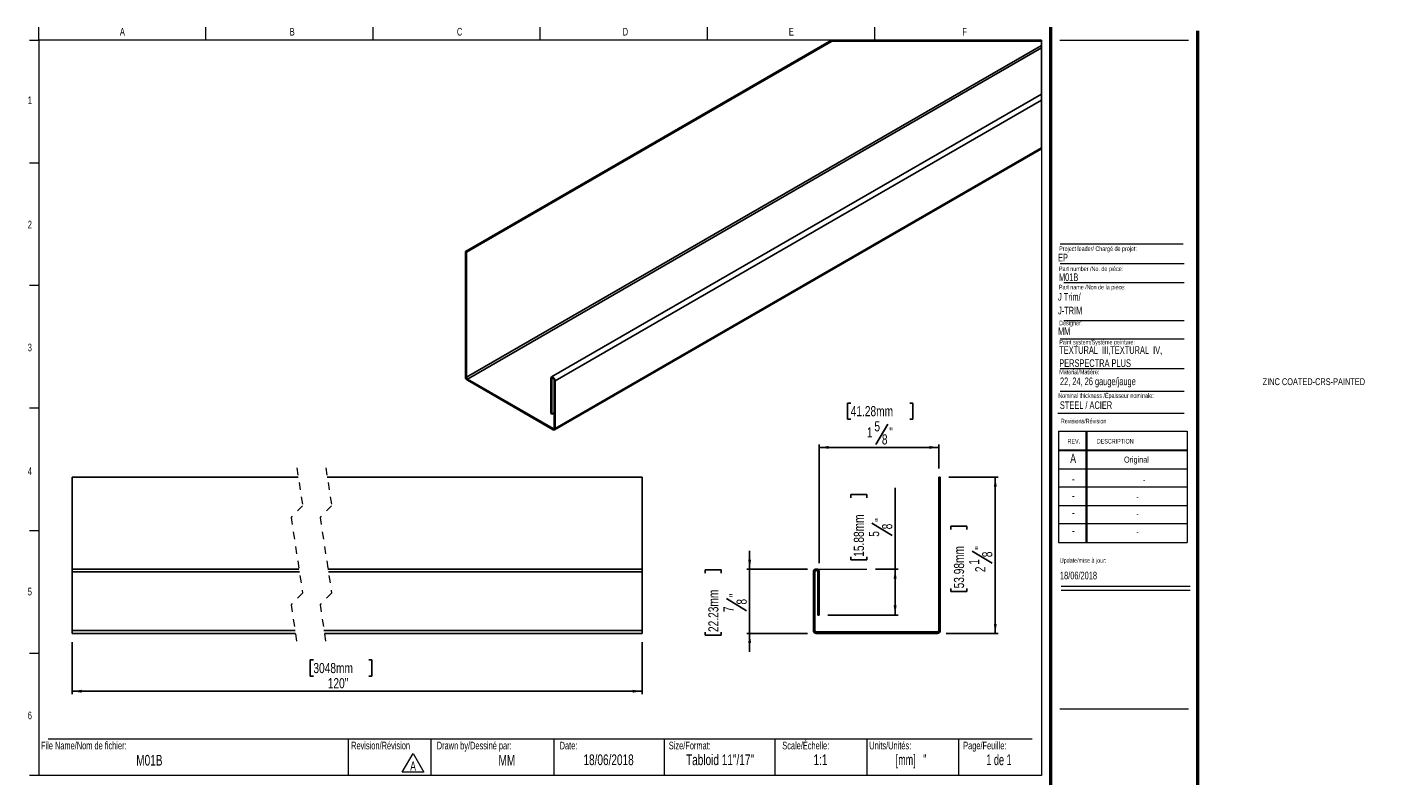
# Model space of a CAD drawing. Header units: inches. Extents: x 0.5 to 41.4, y 0.4 to 26.8.
import ezdxf

# ---------------------------------------------------------------- set-up
doc = ezdxf.new("R2010")
doc.units = ezdxf.units.IN
doc.header["$MEASUREMENT"] = 0
doc.linetypes.add('HIDDEN', pattern=[0.075, 0.05, -0.025])
doc.layers.add('FORMAT', color=7, linetype='Continuous')
doc.styles.add('SLDTEXTSTYLE0', font='TXT', dxfattribs={"width": 0.7})
doc.styles.add('SLDTEXTSTYLE1', font='TXT', dxfattribs={"width": 0.633333})
doc.styles.add('SLDTEXTSTYLE2', font='TXT', dxfattribs={"width": 0.625})
doc.styles.add('SLDTEXTSTYLE3', font='TXT', dxfattribs={"width": 0.75})
doc.dimstyles.new('SLDDIMSTYLE0', dxfattribs={"dimtxt": 0.137795, "dimasz": 0.13, "dimexe": 0, "dimexo": 0.0625, "dimgap": 0.034449, "dimtad": 1, "dimdec": 6, "dimrnd": 1e-09, "dimzin": 12, "dimdsep": 46, "dimlunit": 5, "dimtxsty": 'SLDTEXTSTYLE3', "dimsah": 1, "dimcen": 0.09, "dimadec": 0, "dimazin": 3, "dimtfac": 1, "dimtdec": 1, "dimtmove": 0, "dimatfit": 0, "dimfxl": 1, "dimfrac": 2, "dimtolj": 1, "dimtzin": 12, "dimarcsym": 0})
doc.dimstyles.new('SLDDIMSTYLE1', dxfattribs={"dimtxt": 0.137795, "dimasz": 0.13, "dimexe": 0, "dimexo": 0.0625, "dimgap": 0.034449, "dimtad": 1, "dimdec": 6, "dimrnd": 1e-09, "dimzin": 12, "dimdsep": 46, "dimlunit": 5, "dimtxsty": 'SLDTEXTSTYLE3', "dimsah": 1, "dimcen": 0.09, "dimadec": 0, "dimazin": 3, "dimtfac": 1, "dimtdec": 1, "dimtofl": 0, "dimtmove": 0, "dimatfit": 3, "dimfxl": 1, "dimfrac": 2, "dimtolj": 1, "dimtzin": 12, "dimarcsym": 0})
doc.dimstyles.new('SLDDIMSTYLE2', dxfattribs={"dimtxt": 0.137795, "dimasz": 0.13, "dimexe": 0, "dimexo": 0.0625, "dimgap": 0.034449, "dimtad": 1, "dimdec": 1, "dimrnd": 1e-09, "dimzin": 12, "dimdsep": 46, "dimlunit": 5, "dimtxsty": 'SLDTEXTSTYLE3', "dimsah": 1, "dimcen": 0.09, "dimadec": 0, "dimazin": 3, "dimtfac": 1, "dimtdec": 1, "dimtofl": 0, "dimtmove": 0, "dimatfit": 3, "dimfxl": 1, "dimfrac": 2, "dimtolj": 1, "dimtzin": 12, "dimarcsym": 0})

# ---------------------------------------------------------------- blocks, each defined once
blk = doc.blocks.new('SW_NOTE_0')
at = {"color": 0, "linetype": 'Continuous', "lineweight": 0}
for p, q in [((-0.098, 0.015), (0.049, 0.269)), ((0.049, 0.269), (0.196, 0.015)), ((0.196, 0.015), (-0.098, 0.015))]:
    blk.add_line(p, q, dxfattribs=at)
at = {"color": 0, "linetype": 'Continuous', "lineweight": 0, "insert": (0.049, 0.161), "char_height": 0.125, "attachment_point": 2, "style": 'SLDTEXTSTYLE0'}
blk.add_mtext('A', dxfattribs=at)
blk = doc.blocks.new('SW_NOTE_1')
at = {"layer": 'FORMAT', "color": 0, "char_height": 0.10417, "attachment_point": 1, "style": 'SLDTEXTSTYLE0'}
for s, insert in [('TEXTURAL  III,TEXTURAL  IV,', (0, 0.134)), ('PERSPECTRA PLUS', (0, -0.044))]:
    blk.add_mtext(s, dxfattribs=dict(at, insert=insert))
blk = doc.blocks.new('_D')
at = {"layer": 'FORMAT'}
for p, q in [((10.286, 3.326), (10.286, 3.576)), ((11.074, 3.326), (10.246, 3.326)), ((10.286, 3.326), (10.286, 2.451)), ((9.682, 3.272), (9.682, 3.314)), ((9.682, 3.314), (9.901, 3.314)), ((9.901, 3.314), (9.901, 3.272)), ((9.97, 2.925), (10.245, 2.76)), ((9.682, 2.47), (9.682, 2.428)), ((9.682, 2.428), (9.901, 2.428)), ((9.901, 2.428), (9.901, 2.47)), ((11.073, 2.451), (10.246, 2.451)), ((10.286, 2.451), (10.286, 2.201))]:
    blk.add_line(p, q, dxfattribs=at)
for points in [[(10.286, 3.326), (10.306, 3.456), (10.266, 3.456)], [(10.286, 2.451), (10.266, 2.321), (10.306, 2.321)]]:
    blk.add_solid(points, dxfattribs=at)
at = {"layer": 'FORMAT', "attachment_point": 1, "rotation": 90, "style": 'SLDTEXTSTYLE3'}
for s, insert, char_height in [('22.23mm', (9.724, 2.47), 0.1378), ('"', (10.01, 2.944), 0.138), ('7', (9.93, 2.741), 0.138), ('8', (10.108, 2.843), 0.138)]:
    blk.add_mtext(s, dxfattribs=dict(at, insert=insert, char_height=char_height))
blk = doc.blocks.new('_D_1')
at = {"layer": 'FORMAT'}
for p, q in [((12.263, 3.326), (12.263, 4.431)), ((11.66, 4.296), (11.66, 4.338)), ((11.66, 4.338), (11.879, 4.338)), ((11.879, 4.338), (11.879, 4.296)), ((11.947, 3.949), (12.223, 3.784)), ((11.66, 3.493), (11.66, 3.451)), ((11.66, 3.451), (11.879, 3.451)), ((11.879, 3.451), (11.879, 3.493)), ((11.997, 3.326), (12.303, 3.326)), ((12.263, 2.701), (12.263, 3.326)), ((11.35, 2.701), (12.303, 2.701))]:
    blk.add_line(p, q, dxfattribs=at)
for points in [[(12.263, 3.326), (12.243, 3.196), (12.283, 3.196)], [(12.263, 2.701), (12.283, 2.831), (12.243, 2.831)]]:
    blk.add_solid(points, dxfattribs=at)
at = {"layer": 'FORMAT', "attachment_point": 1, "rotation": 90, "style": 'SLDTEXTSTYLE3'}
for s, insert, char_height in [('15.88mm', (11.701, 3.493), 0.1378), ('"', (11.988, 3.968), 0.138), ('8', (12.086, 3.866), 0.138), ('5', (11.908, 3.765), 0.138)]:
    blk.add_mtext(s, dxfattribs=dict(at, insert=insert, char_height=char_height))
blk = doc.blocks.new('_D_2')
at = {"layer": 'FORMAT'}
for p, q in [((12.995, 4.576), (13.663, 4.576)), ((13.624, 4.576), (13.624, 2.451)), ((13.021, 3.866), (13.021, 3.908)), ((13.021, 3.908), (13.239, 3.908)), ((13.239, 3.908), (13.239, 3.866)), ((13.308, 3.57), (13.583, 3.405)), ((13.021, 3.063), (13.021, 3.021)), ((13.021, 3.021), (13.239, 3.021)), ((13.239, 3.021), (13.239, 3.063)), ((12.956, 2.451), (13.663, 2.451))]:
    blk.add_line(p, q, dxfattribs=at)
for points in [[(13.624, 4.576), (13.604, 4.446), (13.644, 4.446)], [(13.624, 2.451), (13.644, 2.581), (13.604, 2.581)]]:
    blk.add_solid(points, dxfattribs=at)
at = {"layer": 'FORMAT', "attachment_point": 1, "rotation": 90, "style": 'SLDTEXTSTYLE3'}
for s, insert, char_height in [('53.98mm', (13.062, 3.063), 0.1378), ('"', (13.348, 3.589), 0.138), ('8', (13.446, 3.487), 0.138), ('1', (13.268, 3.385), 0.138), ('2', (13.351, 3.284), 0.138)]:
    blk.add_mtext(s, dxfattribs=dict(at, insert=insert, char_height=char_height))
blk = doc.blocks.new('_D_3')
at = {"layer": 'FORMAT'}
for p, q in [((11.659, 5.583), (11.617, 5.583)), ((11.617, 5.583), (11.617, 5.364)), ((12.461, 5.583), (12.503, 5.583)), ((12.503, 5.583), (12.503, 5.364)), ((11.617, 5.364), (11.659, 5.364)), ((12.503, 5.364), (12.461, 5.364)), ((12.165, 5.296), (12, 5.02)), ((11.232, 3.404), (11.232, 5.019)), ((12.857, 4.695), (12.857, 5.019)), ((11.232, 4.98), (12.857, 4.98))]:
    blk.add_line(p, q, dxfattribs=at)
for points in [[(11.232, 4.98), (11.362, 4.96), (11.362, 5)], [(12.857, 4.98), (12.727, 5), (12.727, 4.96)]]:
    blk.add_solid(points, dxfattribs=at)
at = {"layer": 'FORMAT', "attachment_point": 1, "style": 'SLDTEXTSTYLE3'}
for s, insert, char_height in [('41.28mm', (11.659, 5.542), 0.1378), ('1', (11.879, 5.253), 0.138), ('5', (11.981, 5.336), 0.138), ('"', (12.184, 5.255), 0.138), ('8', (12.083, 5.158), 0.138)]:
    blk.add_mtext(s, dxfattribs=dict(at, insert=insert, char_height=char_height))
blk = doc.blocks.new('_D_4')
at = {"layer": 'FORMAT'}
for p, q in [((1.077, 2.333), (1.077, 1.626)), ((8.825, 2.333), (8.825, 1.626)), ((4.357, 2.09), (4.315, 2.09)), ((4.315, 2.09), (4.315, 1.872)), ((5.109, 2.09), (5.151, 2.09)), ((5.151, 2.09), (5.151, 1.872)), ((4.315, 1.872), (4.357, 1.872)), ((5.151, 1.872), (5.109, 1.872)), ((1.077, 1.665), (8.825, 1.665))]:
    blk.add_line(p, q, dxfattribs=at)
for points in [[(1.077, 1.665), (1.207, 1.645), (1.207, 1.685)], [(8.825, 1.665), (8.695, 1.685), (8.695, 1.645)]]:
    blk.add_solid(points, dxfattribs=at)
at = {"layer": 'FORMAT', "char_height": 0.1378, "attachment_point": 1, "style": 'SLDTEXTSTYLE3'}
for s, insert in [('3048mm', (4.357, 2.049)), ('120"', (4.552, 1.843))]:
    blk.add_mtext(s, dxfattribs=dict(at, insert=insert))

msp = doc.modelspace()

# ---------------------------------------------------------------- linework, layer by layer
at = {"color": 7, "linetype": 'Continuous', "lineweight": 18}
for p, q in [((0.6262516, 10.5170732), (0.6262516, 10.6939449)), ((2.8970849, 10.5170732), (2.8970849, 10.6939449)), ((5.1679183, 10.5170732), (5.1679183, 10.6939449)), ((7.4387516, 10.5170732), (7.4387516, 10.6939449)), ((9.7095849, 10.6939449), (9.7095849, 10.5170732)), ((11.9804183, 10.6939449), (11.9804183, 10.5170732)), ((0.5012516, 10.5170732), (0.6262516, 10.5170732)), ((14.2512516, 10.5170732), (0.6262516, 10.5170732)), ((0.6262516, 10.5170732), (0.6262516, 0.5170732)), ((14.2512516, 10.5170732), (14.2512516, 0.5170732)), ((14.5012516, 10.5170732), (16.2512516, 10.5170732)), ((0.5012516, 8.8504065), (0.6262516, 8.8504065)), ((14.5052809, 7.4796461), (16.192868, 7.4796461)), ((14.5578273, 7.2228331), (16.192868, 7.2228331)), ((0.5012516, 7.1837398), (0.6262516, 7.1837398)), ((14.5578273, 6.7072972), (16.192868, 6.7072972)), ((14.5052809, 6.4574028), (16.192868, 6.4574028)), ((14.5052809, 6.0531641), (16.192868, 6.0531641)), ((14.5052809, 5.7453132), (16.192868, 5.7453132)), ((0.5012516, 5.5170732), (0.6262516, 5.5170732)), ((14.4754278, 5.446808), (16.192868, 5.446808)), ((14.4811999, 5.1987495), (16.2311999, 5.1987495)), ((14.4811999, 5.1987495), (14.4811999, 3.6887495)), ((14.8561999, 5.1987495), (14.8561999, 3.6887495)), ((14.8661999, 5.1987495), (14.8661999, 3.6887495)), ((16.2311999, 5.1987495), (16.2311999, 3.6887495)), ((14.4811999, 4.9487495), (16.2311999, 4.9487495)), ((14.4811999, 4.9387495), (16.2311999, 4.9387495)), ((14.4811999, 4.6887495), (16.2311999, 4.6887495)), ((16.2311999, 4.4387495), (14.4811999, 4.4387495)), ((14.4811999, 4.1887495), (16.2311999, 4.1887495)), ((16.2311999, 3.9387495), (14.4811999, 3.9387495)), ((0.5012516, 3.8504065), (0.6262516, 3.8504065)), ((14.4811999, 3.6887495), (16.2311999, 3.6887495)), ((14.5215385, 3.094666), (16.2715385, 3.094666)), ((14.5215385, 3.0386495), (16.2715385, 3.0386495)), ((0.5012516, 2.1837398), (0.6262516, 2.1837398)), ((0.7512516, 1.0170732), (14.1262516, 1.0170732)), ((4.8316802, 1.0170732), (4.8316802, 0.5170732)), ((5.9539324, 1.0170732), (5.9539324, 0.5170732)), ((7.6262516, 1.0170732), (7.6262516, 0.5170732)), ((9.1262516, 1.0170732), (9.1262516, 0.5170732)), ((10.6262516, 1.0170732), (10.6262516, 0.5170732)), ((11.8762516, 1.0170732), (11.8762516, 0.5170732)), ((13.1262516, 1.0170732), (13.1262516, 0.5170732)), ((0.6262516, 0.5170732), (0.5012516, 0.5170732)), ((14.2512516, 0.5170732), (0.6262516, 0.5170732))]:
    msp.add_line(p, q, dxfattribs=at)
at = {"color": 7, "linetype": 'Continuous', "lineweight": 50}
for p, q in [((14.3762516, 10.6939449), (14.3762516, 0.3920732)), ((16.3762516, 0.3920732), (16.3762516, 10.6420732))]:
    msp.add_line(p, q, dxfattribs=at)
at = {"color": 7, "linetype": 'Continuous', "lineweight": 25}
for p, q in [((6.4222787, 7.6444346), (11.3686711, 10.4999265)), ((6.4364195, 7.6362683), (11.3969574, 10.4999265)), ((6.4364195, 5.9332674), (14.2520856, 10.4451536)), ((6.4501192, 5.9095428), (14.2520856, 10.4135209)), ((14.2520856, 9.7816108), (7.5937869, 5.9378574)), ((7.6422591, 5.8866866), (14.2520856, 9.7024563)), ((7.6422591, 5.2371508), (14.2520856, 9.0529205)), ((7.6341068, 5.2191263), (14.2520856, 9.0396033)), ((6.4222787, 7.6444346), (6.4222787, 5.9414313)), ((6.4222787, 7.6444346), (6.4364195, 7.6362683)), ((6.4364195, 7.6362683), (6.4364195, 5.9332674)), ((6.4501192, 5.9095428), (7.6144232, 5.2374066)), ((7.5854704, 5.9194715), (7.5854704, 5.4419233)), ((7.5996112, 5.9113075), (7.5996112, 5.4337593)), ((6.4501192, 5.8932126), (7.6144232, 5.221074)), ((7.6281182, 5.2453148), (7.6281182, 5.8948505)), ((7.6422591, 5.2371508), (7.6422591, 5.8866866)), ((7.5996112, 5.4337593), (7.5854704, 5.4419233)), ((7.5996112, 5.4337593), (7.6281182, 5.4502163)), ((1.076986, 4.5764351), (4.1516001, 4.5764351)), ((1.076986, 4.5764351), (1.076986, 3.3264351)), ((4.5452981, 4.5764351), (8.824799, 4.5764351)), ((8.824799, 4.5764351), (8.824799, 3.3264351)), ((12.8769797, 4.5764351), (12.8569797, 4.5764351)), ((12.8569797, 4.5764351), (12.8569797, 2.4908052)), ((12.8769797, 4.5764351), (12.8769797, 2.4908052)), ((4.1611556, 3.3264351), (1.076986, 3.3264351)), ((1.076986, 3.2862776), (1.076986, 3.3264351)), ((8.824799, 3.3264351), (4.5548537, 3.3264351)), ((8.824799, 3.2862776), (8.824799, 3.3264351)), ((1.076986, 2.4908051), (1.076986, 3.2862776)), ((1.076986, 3.2862776), (4.1672944, 3.2862776)), ((4.5609925, 3.2862776), (8.824799, 3.2862776)), ((8.824799, 2.4908051), (8.824799, 3.2862776)), ((11.1516648, 2.4908052), (11.1516648, 3.2862776)), ((11.1716648, 2.4908052), (11.1716648, 3.2862776)), ((11.2119797, 3.2862776), (11.2119797, 2.7014351)), ((11.2319797, 3.2862776), (11.2319797, 2.7014351)), ((11.2119797, 2.7014351), (11.2319797, 2.7014351)), ((1.076986, 2.4514351), (1.076986, 2.4908051)), ((1.076986, 2.4908051), (4.1073566, 2.4908051)), ((1.076986, 2.4514351), (4.1133733, 2.4514351)), ((4.5010593, 2.4908051), (8.824799, 2.4908051)), ((4.5070761, 2.4514351), (8.824799, 2.4514351)), ((8.824799, 2.4514351), (8.824799, 2.4908051)), ((12.8376097, 2.4714351), (11.1910349, 2.4714351)), ((12.8376097, 2.4514351), (11.1910349, 2.4514351))]:
    msp.add_line(p, q, dxfattribs=at)
at = {"color": 8, "linetype": 'Continuous', "lineweight": 25}
for p, q in [((7.5996112, 5.9113075), (7.6138647, 5.9195372)), ((7.6144232, 5.2374066), (7.6281182, 5.2453124))]:
    msp.add_line(p, q, dxfattribs=at)
at = {"color": 7, "linetype": 'HIDDEN', "lineweight": 18}
for p, q in [((4.132487, 4.7014351), (4.2112272, 4.1864252)), ((4.5261878, 4.7014351), (4.6049279, 4.1864252)), ((4.2112272, 4.1864252), (4.0537468, 4.0289449)), ((4.6049279, 4.1864252), (4.4474476, 4.0289449)), ((4.0537468, 4.0289449), (4.2112272, 2.9989252)), ((4.4474476, 4.0289449), (4.6049279, 2.9989252)), ((4.2112272, 2.9989252), (4.0537468, 2.8414449)), ((4.6049279, 2.9989252), (4.4474476, 2.8414449)), ((4.0537468, 2.8414449), (4.132487, 2.3264351)), ((4.4474476, 2.8414449), (4.5261878, 2.3264351))]:
    msp.add_line(p, q, dxfattribs=at)
at = {"color": 7, "linetype": 'Continuous', "lineweight": 18, "flags": 128}
msp.add_lwpolyline([(14.2520856, 9.0396033), (14.2520856, 9.0529205), (14.2520856, 9.7024563), (14.2520856, 9.7816108), (14.2520856, 10.4135209), (14.2520856, 10.4451536), (14.2520856, 10.4999265), (11.3969574, 10.4999265), (11.3686711, 10.4999265)], dxfattribs=at)
at = {"color": 7, "linetype": 'Continuous', "lineweight": 25, "flags": 128}
for points in [[(7.6422591, 5.8866866), (7.6401002, 5.9004825), (7.6339426, 5.9146749), (7.6247297, 5.9271004), (7.6138647, 5.9358698), (7.6029998, 5.9396455), (7.5937869, 5.9378574), (7.5876293, 5.9307729), (7.5854704, 5.9194715)], [(7.6281182, 5.8948505), (7.6270341, 5.9017755), (7.6239412, 5.9088999), (7.6193183, 5.9151372), (7.6138647, 5.9195395), (7.6084111, 5.9214356), (7.6037836, 5.9205369), (7.6006954, 5.9169793), (7.5996112, 5.9113075)]]:
    msp.add_lwpolyline(points, dxfattribs=at)
at = {"color": 7, "linetype": 'Continuous', "lineweight": 25}
for centre, radius, start, end in [((6.4827089, 5.9441759), 0.0604925, 182.60039431, 237.4021431), ((6.4661578, 5.934622), 0.0297691, 182.6080686, 237.40033651), ((7.6197704, 5.2439589), 0.0084572, 230.78285723, 9.22574014), ((7.62529, 5.2343952), 0.0171913, 230.79421123, 9.22369105), ((11.1918223, 3.2862776), 0.0401575, 0, 180), ((11.1918223, 3.2862776), 0.0201575, 0, 180), ((11.1910349, 2.4908052), 0.0393701, 180, 270), ((11.1910349, 2.4908052), 0.0193701, 180, 270), ((12.8376097, 2.4908052), 0.0393701, 270, 0), ((12.8376097, 2.4908052), 0.0193701, 270, 0)]:
    msp.add_arc(centre, radius, start, end, dxfattribs=at)
at = {"layer": 'FORMAT', "color": 250, "lineweight": 18, "true_color": 0x454545}
msp.add_line((14.5052809, 7.7477891), (16.1756542, 7.7477891), dxfattribs=at)
at = {"layer": 'FORMAT', "lineweight": 18}
for p, q in [((11.1918223, 3.3264351), (11.8788823, 3.3264351)), ((14.5012516, 1.4265536), (16.2512516, 1.4265536))]:
    msp.add_line(p, q, dxfattribs=at)

# ---------------------------------------------------------------- block references
at = {"color": 7, "linetype": 'Continuous', "lineweight": 0}
msp.add_blockref('SW_NOTE_0', (5.6629239, 0.5500403), dxfattribs=at)
at = {"layer": 'FORMAT'}
msp.add_blockref('SW_NOTE_1', (14.4936793, 6.2219515), dxfattribs=at)

# ---------------------------------------------------------------- texts
at = {"color": 7, "linetype": 'Continuous', "lineweight": 0}
for s, insert, char_height, attachment_point, style in [('A', (1.7614258, 10.6839024), 0.1041667, 2, 'SLDTEXTSTYLE0'), ('B', (4.0695891, 10.6839024), 0.1041667, 2, 'SLDTEXTSTYLE0'), ('C', (6.3441318, 10.6839024), 0.1041667, 2, 'SLDTEXTSTYLE0'), ('D', (8.5974733, 10.6839024), 0.1041667, 2, 'SLDTEXTSTYLE0'), ('E', (10.8526565, 10.6839024), 0.1041667, 2, 'SLDTEXTSTYLE0'), ('F', (13.2074254, 10.6839024), 0.1041667, 2, 'SLDTEXTSTYLE0'), ('1', (0.5037246, 9.7518248), 0.1041667, 2, 'SLDTEXTSTYLE0'), ('2', (0.5037246, 8.0618626), 0.1041667, 2, 'SLDTEXTSTYLE0'), ('EP', (14.4770103, 7.6126145), 0.10416667, 1, 'SLDTEXTSTYLE0'), ('Project leader/ Chargé de projet:', (14.4927736, 7.7128037), 0.0625, 1, 'SLDTEXTSTYLE0'), ('Part number /No. de pièce:', (14.4892638, 7.4395042), 0.0625, 1, 'SLDTEXTSTYLE0'), ('M01B', (14.4892638, 7.3462932), 0.10416667, 1, 'SLDTEXTSTYLE0'), ('Designer:', (14.4927736, 6.7027068), 0.0625, 1, 'SLDTEXTSTYLE0'), ('MM', (14.4770103, 6.6115619), 0.10416667, 1, 'SLDTEXTSTYLE0'), ('3', (0.5037246, 6.3910002), 0.1041667, 2, 'SLDTEXTSTYLE0'), ('Paint system/Système peinture:', (14.4936793, 6.4423393), 0.0625, 1, 'SLDTEXTSTYLE0'), ('ZINC COATED-CRS-PAINTED', (17.2579034, 5.920721), 0.09375, 1, 'SLDTEXTSTYLE0'), ('Nominal thickness /Épaisseur nominale:', (14.4802784, 5.7152135), 0.0625, 1, 'SLDTEXTSTYLE0'), ('STEEL / ACIER', (14.5019361, 5.6065758), 0.104166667, 1, 'SLDTEXTSTYLE0'), ('Revisions/Révision', (14.5156012, 5.3694188), 0.0625, 1, 'SLDTEXTSTYLE0'), ('REV.', (14.6062312, 5.0951297), 0.0625, 1, 'SLDTEXTSTYLE0'), ('DESCRIPTION', (15.0041424, 5.0951297), 0.0625, 1, 'SLDTEXTSTYLE0'), ('A', (14.6820414, 4.8942809), 0.125, 2, 'SLDTEXTSTYLE0'), ('Original', (15.5419694, 4.8554617), 0.08333333, 2, 'SLDTEXTSTYLE0'), ('4', (0.5037246, 4.7085424), 0.1041667, 2, 'SLDTEXTSTYLE0'), ('-', (14.6833579, 4.6174037), 0.125, 2, 'SLDTEXTSTYLE0'), ('-', (15.6471739, 4.5785845), 0.0833333, 2, 'SLDTEXTSTYLE0'), ('-', (14.6833579, 4.3881653), 0.125, 2, 'SLDTEXTSTYLE0'), ('-', (15.5556728, 4.3493461), 0.0833333, 2, 'SLDTEXTSTYLE0'), ('-', (14.6833579, 4.1569001), 0.125, 2, 'SLDTEXTSTYLE0'), ('-', (15.5556728, 4.118081), 0.0833333, 2, 'SLDTEXTSTYLE0'), ('-', (14.6833579, 3.9142956), 0.125, 2, 'SLDTEXTSTYLE0'), ('-', (15.5556728, 3.8754764), 0.0833333, 2, 'SLDTEXTSTYLE0'), ('Update/mise à jour:', (14.5009021, 3.4746831), 0.0625, 1, 'SLDTEXTSTYLE0'), ('18/06/2018', (14.5029298, 3.2903145), 0.10416667, 1, 'SLDTEXTSTYLE0'), ('5', (0.5037246, 3.0715769), 0.1041667, 2, 'SLDTEXTSTYLE0'), ('6', (0.5037246, 1.3878409), 0.1041667, 2, 'SLDTEXTSTYLE0'), ('File Name/Nom de fichier:', (0.6549319, 0.9786785), 0.104166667, 1, 'SLDTEXTSTYLE0'), ('Revision/Révision', (4.8700984, 0.9786785), 0.104166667, 1, 'SLDTEXTSTYLE0'), ('Drawn by/Dessiné par:', (6.0332993, 0.9786785), 0.104166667, 1, 'SLDTEXTSTYLE0'), ('Date:', (7.7035091, 0.9786785), 0.10416667, 1, 'SLDTEXTSTYLE0'), ('Size/Format:', (9.1875093, 0.9786785), 0.104166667, 1, 'SLDTEXTSTYLE0'), ('Scale/Échelle:', (10.7293877, 0.9786785), 0.104166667, 1, 'SLDTEXTSTYLE0'), ('Units/Unités:', (11.9111167, 0.9786785), 0.104166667, 1, 'SLDTEXTSTYLE0'), ('Page/Feuille:', (13.1879976, 0.9786785), 0.104166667, 1, 'SLDTEXTSTYLE0'), ('M01B', (2.1283142, 0.7993968), 0.14583333, 2, 'SLDTEXTSTYLE0'), ('MM', (6.9863934, 0.7993968), 0.14583333, 2, 'SLDTEXTSTYLE0'), ('18/06/2018', (8.3687858, 0.805962), 0.14583333, 2, 'SLDTEXTSTYLE0'), ('Tabloid 11"/17"', (9.8831067, 0.805962), 0.145833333, 2, 'SLDTEXTSTYLE0'), ('1:1', (11.2474421, 0.805962), 0.14583333, 2, 'SLDTEXTSTYLE0'), ('[mm]   "', (12.4789981, 0.805962), 0.14583333, 2, 'SLDTEXTSTYLE2'), ('1 de 1', (13.6742198, 0.805962), 0.14583333, 2, 'SLDTEXTSTYLE1')]:
    msp.add_mtext(s, dxfattribs=dict(at, insert=insert, char_height=char_height, attachment_point=attachment_point, style=style))
at = {"layer": 'FORMAT', "attachment_point": 1, "style": 'SLDTEXTSTYLE0'}
for s, insert, char_height in [('Part name /Non de la pièce:', (14.4892638, 7.1904184), 0.0625), ('J Trim/', (14.4770103, 7.0784856), 0.10416667), ('J-TRIM', (14.4770103, 6.8922265), 0.10416667), ('Material/Matière:', (14.4936793, 6.0368173), 0.0625), ('22, 24, 26 gauge/jauge', (14.503118, 5.9304258), 0.104166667)]:
    msp.add_mtext(s, dxfattribs=dict(at, insert=insert, char_height=char_height))

# ---------------------------------------------------------------- dimensions: what is measured, and where the dimension line sits
at = {"layer": 'FORMAT'}
dim = msp.add_linear_dim(base=(12.8569797, 4.9799784), p1=(11.2319797, 3.2862776), p2=(12.8569797, 4.5764351), dimstyle='SLDDIMSTYLE1', dxfattribs=at)
dim.commit()
dim.dimension.update_dxf_attribs({"geometry": '_D_3', "text_midpoint": (12.0600897, 4.9799784), "dimtype": 160})
for base, p1, p2, dimstyle, picture, middle in [((12.2634236, 3.3264351), (11.2319797, 2.7014351), (11.8788823, 3.3264351), 'SLDDIMSTYLE1', '_D_1', (12.2634236, 3.8948076)), ((13.6237218, 2.4514351), (12.8769797, 4.5764351), (12.8376097, 2.4514351), 'SLDDIMSTYLE1', '_D_2', (13.6237218, 3.4647661)), ((10.285523, 2.4514351), (11.1918223, 3.3264351), (11.1910349, 2.4514351), 'SLDDIMSTYLE0', '_D', (10.285523, 2.8710698))]:
    dim = msp.add_linear_dim(base=base, p1=p1, p2=p2, angle=90, dimstyle=dimstyle, dxfattribs=at)
    dim.commit()
    dim.dimension.update_dxf_attribs({"geometry": picture, "text_midpoint": middle, "dimtype": 160})
dim = msp.add_linear_dim(base=(8.8247971, 1.6654093), p1=(1.0769879, 2.4514351), p2=(8.8247971, 2.4514351), angle=0, text='120"', dimstyle='SLDDIMSTYLE2', dxfattribs=at)
dim.commit()
dim.dimension.update_dxf_attribs({"geometry": '_D_4', "text_midpoint": (4.7329382, 1.6654093), "dimtype": 160})

doc.saveas('drawing.dxf')
